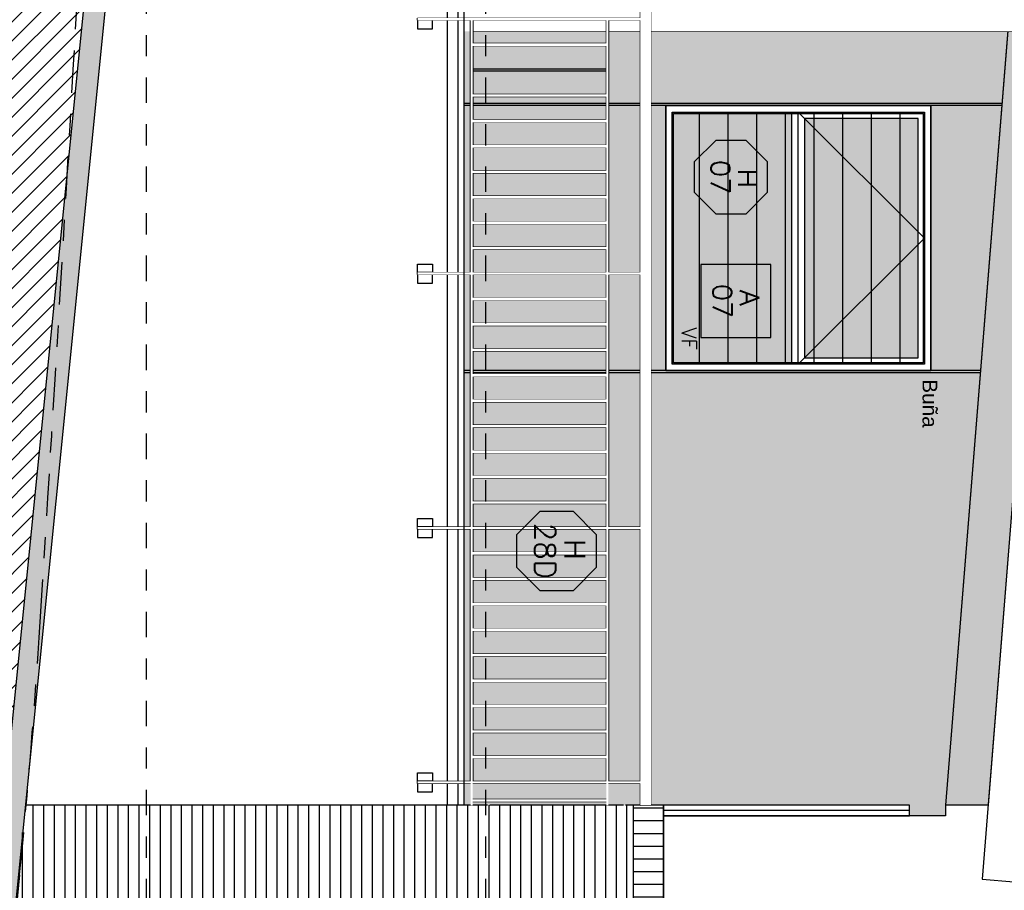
# Model space of a CAD drawing. Header units: millimetres. Extents: x 4617 to 4884, y 1258 to 1784.
# Tile 155 of 168: x 4657 to 4661.65, y 1580.21 to 1584.31. Entities that reach past the tile are written whole.
import ezdxf
from ezdxf.enums import TextEntityAlignment as Align

# ---------------------------------------------------------------- set-up
doc = ezdxf.new("R2010")
doc.units = ezdxf.units.MM
doc.header["$LTSCALE"] = 0.4
doc.set_wipeout_variables(frame=1)
doc.linetypes.add('DASHDOT', pattern=[1, 0.5, -0.25, 0, -0.25])
for name, color, linetype in [('00 AC - ABERTURAS ALUMINIO', 4, 'Continuous'), ('00 AC - ABERTURAS ALUMINIO - HATCH', 254, 'Continuous'), ('00 AC - ABERTURAS ALUMINIO - TIPO', 3, 'Continuous'), ('00 AC - CUBIERTA', 1, 'Continuous'), ('00 AC - HERRERÍA', 4, 'Continuous'), ('00 AC - MUROS', 1, 'Continuous'), ('00 AC - MUROS HATCH', 251, 'Continuous'), ('00 AC - SUELO', 1, 'Continuous'), ('00 AC - SUELO HATCH', 253, 'Continuous'), ('200', 6, 'Continuous'), ('A MURO', 1, 'Continuous'), ('A MURO VISTO', 2, 'Continuous'), ('A PROYECCION', 8, 'Continuous'), ('A PROYECCION 2', 2, 'Continuous'), ('Hatch Ladrillo Visto', 32, 'Continuous'), ('TXT TERMINACIONES', 3, 'Continuous')]:
    doc.layers.add(name, color=color, linetype=linetype)
doc.styles.add('arial', font='arial.ttf')
doc.styles.add('ROMANS', font='romans', dxfattribs={"height": 2})

# ---------------------------------------------------------------- blocks, each defined once
blk = doc.blocks.new('viga y pilar 12x12')
at = {"layer": '00 AC - ABERTURAS ALUMINIO - HATCH', "color": 2}
blk.add_lwpolyline([(-2.2962, 2.8697), (0.3, 2.662), (0.3, -0.0605), (0.18, -0.0605), (0.18, 2.5512), (-2.2962, 2.7493)], close=True, dxfattribs=at)
at = {"color": 2}
blk.add_wipeout([(-2.2962, 2.7493), (-2.2962, 2.8689), (0.3, 2.662), (0.3, -0.1), (0.18, -0.1), (0.18, 2.5512), (0.18, 2.5512)], dxfattribs=at)
blk = doc.blocks.new('*U468')
at = {"color": 0, "linetype": 'ByBlock'}
blk.add_lwpolyline([(-0.2868, -0.195), (0.2868, -0.195), (0.2868, 0.3538), (-0.2868, 0.3538)], close=True, dxfattribs=at)
at = {"color": 0, "linetype": 'ByBlock', "style": 'ROMANS', "width": 1.1}
blk.add_text('A', height=0.15, dxfattribs=at).set_placement((-0.088, 0.112))
at = {"color": 0, "linetype": 'ByBlock', "style": 'ROMANS', "width": 1.05}
blk.add_attdef('NRO', text='', height=0.15, dxfattribs=at).set_placement((0, -0.0271), align=Align.MIDDLE)
blk = doc.blocks.new('*U575')
at = {"color": 0, "linetype": 'ByBlock', "ltscale": 0.1}
blk.add_lwpolyline([(0, 0.3439), (0.1194, 0.3439), (0.2883, 0.175), (0.2883, -0.0638), (0.1194, -0.2326), (0, -0.2326), (-0.1194, -0.2326), (-0.2883, -0.0638), (-0.2883, 0.175), (-0.1194, 0.3439)], close=True, dxfattribs=at)
at = {"color": 0, "style": 'ROMANS', "width": 1.1}
blk.add_text('H', height=0.15, dxfattribs=at).set_placement((-0.088, 0.112))
at = {"color": 0, "linetype": 'ByBlock', "style": 'ROMANS', "width": 1.05}
blk.add_attdef('NRO', text='', height=0.15, dxfattribs=at).set_placement((0, -0.0271), align=Align.MIDDLE)
blk = doc.blocks.new('H07')
at = {"layer": 'A MURO VISTO', "color": 6}
for p, q in [((0, 1.25), (1.25, 1.25)), ((0, 0), (0, 1.25)), ((1.25, 0), (1.25, 1.25)), ((1.25, 0), (0, 0))]:
    blk.add_line(p, q, dxfattribs=at)
at = {"layer": 'A PROYECCION 2', "color": 6}
for p, q in [((0.0363, 1.10434), (1.2137, 1.10434)), ((0.0363, 0.96918), (1.2137, 0.96918)), ((0.0363, 0.83402), (1.2137, 0.83402)), ((0.0363, 0.69886), (1.2137, 0.69886)), ((0.0363, 0.5637), (1.2137, 0.5637)), ((0.0363, 0.42854), (1.2137, 0.42854)), ((0.0363, 0.29338), (1.2137, 0.29338)), ((0.0363, 0.15822), (1.2137, 0.15822))]:
    blk.add_line(p, q, dxfattribs=at)
for points in [[(0.03, 1.22), (1.22, 1.22), (1.22, 0.03), (0.03, 0.03)], [(0.0363, 1.2137), (1.2137, 1.2137), (1.2137, 0.0363), (0.0363, 0.0363)]]:
    blk.add_lwpolyline(points, close=True, dxfattribs=at)
blk = doc.blocks.new('baranda fachada')
at = {"color": 2}
for p, q in [((7.16, 0.89), (7.16, 0.9)), ((7.16, 0.9), (10.75, 0.9)), ((10.75, 0.89), (7.16, 0.89)), ((7.16, 0.25), (7.16, 0.26)), ((7.16, 0.26), (10.75, 0.26)), ((10.75, 0.25), (7.16, 0.25))]:
    blk.add_line(p, q, dxfattribs=at)
at = {"color": 6}
for points in [[(7.16, 1.05), (7.16, 0), (7.15, 0), (7.15, 1.05)], [(8.36, 1.05), (8.36, 0), (8.35, 0), (8.35, 1.05)], [(9.56, 1.05), (9.56, 0), (9.55, 0), (9.55, 1.05)], [(10.76, 1.05), (10.76, 0), (10.75, 0), (10.75, 1.05)]]:
    blk.add_lwpolyline(points, close=True, dxfattribs=at)
at = {"color": 252}
for points in [[(7.16, 0), (7.2, 0), (7.2, 0.07), (7.16, 0.07)], [(8.35, 0), (8.31, 0), (8.31, 0.07), (8.35, 0.07)], [(8.36, 0), (8.4, 0), (8.4, 0.07), (8.36, 0.07)], [(9.55, 0), (9.51, 0), (9.51, 0.07), (9.55, 0.07)], [(9.56, 0), (9.6, 0), (9.6, 0.07), (9.56, 0.07)], [(10.75, 0), (10.71, 0), (10.71, 0.07), (10.75, 0.07)], [(10.76, 0), (10.8, 0), (10.8, 0.07), (10.76, 0.07)]]:
    blk.add_lwpolyline(points, close=True, dxfattribs=at)
at = {"color": 2}
blk.add_polyline3d([(10.863, 1.05, 0), (10.863, 1.1, 0), (-8.4282, 1.1, 0), (-8.4282, 1.05, 0), (10.863, 1.05, 0), (10.863, 1.1, 0)], dxfattribs=at)
at = {"layer": 'A PROYECCION'}
for p, q in [((7.269, 0.26), (7.269, 0.89)), ((7.269, 0.89), (7.281, 0.89)), ((7.389, 0.26), (7.389, 0.89)), ((7.389, 0.89), (7.401, 0.89)), ((7.401, 0.89), (7.401, 0.26)), ((7.509, 0.26), (7.509, 0.89)), ((7.509, 0.89), (7.521, 0.89)), ((7.629, 0.26), (7.629, 0.89)), ((7.749, 0.26), (7.749, 0.89)), ((7.869, 0.26), (7.869, 0.89)), ((7.869, 0.89), (7.881, 0.89)), ((7.989, 0.26), (7.989, 0.89)), ((8.241, 0.89), (8.241, 0.26)), ((8.469, 0.89), (8.481, 0.89)), ((8.589, 0.26), (8.589, 0.89)), ((8.589, 0.89), (8.601, 0.89)), ((8.709, 0.26), (8.709, 0.89)), ((8.709, 0.89), (8.721, 0.89)), ((8.721, 0.89), (8.721, 0.26)), ((8.829, 0.26), (8.829, 0.89)), ((8.829, 0.89), (8.841, 0.89)), ((8.841, 0.89), (8.841, 0.26)), ((8.949, 0.26), (8.949, 0.89)), ((8.949, 0.89), (8.961, 0.89)), ((9.069, 0.89), (9.081, 0.89)), ((9.189, 0.89), (9.201, 0.89)), ((9.201, 0.89), (9.201, 0.26)), ((9.429, 0.26), (9.429, 0.89)), ((9.441, 0.89), (9.441, 0.26)), ((9.681, 0.89), (9.681, 0.26)), ((9.801, 0.89), (9.801, 0.26)), ((10.149, 0.89), (10.161, 0.89)), ((10.161, 0.89), (10.161, 0.26)), ((10.269, 0.26), (10.269, 0.89)), ((10.269, 0.89), (10.281, 0.89)), ((10.281, 0.89), (10.281, 0.26)), ((10.389, 0.89), (10.401, 0.89)), ((10.401, 0.89), (10.401, 0.26)), ((10.509, 0.89), (10.521, 0.89)), ((10.521, 0.89), (10.521, 0.26)), ((10.629, 0.89), (10.641, 0.89)), ((10.8348, 0.89), (10.8468, 0.89)), ((7.521, 0.26), (7.509, 0.26)), ((7.761, 0.26), (7.749, 0.26)), ((8.241, 0.26), (8.229, 0.26)), ((8.601, 0.26), (8.589, 0.26)), ((8.721, 0.26), (8.709, 0.26)), ((8.841, 0.26), (8.829, 0.26)), ((8.961, 0.26), (8.949, 0.26)), ((9.081, 0.26), (9.069, 0.26)), ((9.321, 0.26), (9.309, 0.26)), ((9.681, 0.26), (9.669, 0.26)), ((9.801, 0.26), (9.789, 0.26)), ((10.401, 0.26), (10.389, 0.26)), ((10.641, 0.26), (10.629, 0.26)), ((10.8468, 0.26), (10.8348, 0.26))]:
    blk.add_line(p, q, dxfattribs=at)
at = {"layer": 'A PROYECCION', "extrusion": (0, 0, -1)}
for p, q in [((7.281, 0.89), (7.281, 0.26)), ((7.521, 0.89), (7.521, 0.26)), ((7.629, 0.89), (7.641, 0.89)), ((7.641, 0.89), (7.641, 0.26)), ((7.749, 0.89), (7.761, 0.89)), ((7.761, 0.89), (7.761, 0.26)), ((7.881, 0.89), (7.881, 0.26)), ((7.989, 0.89), (8.001, 0.89)), ((8.001, 0.89), (8.001, 0.26)), ((8.109, 0.26), (8.109, 0.89)), ((8.109, 0.89), (8.121, 0.89)), ((8.121, 0.89), (8.121, 0.26)), ((8.229, 0.26), (8.229, 0.89)), ((8.229, 0.89), (8.241, 0.89)), ((8.469, 0.26), (8.469, 0.89)), ((8.481, 0.89), (8.481, 0.26)), ((8.601, 0.89), (8.601, 0.26)), ((8.961, 0.89), (8.961, 0.26)), ((9.069, 0.26), (9.069, 0.89)), ((9.081, 0.89), (9.081, 0.26)), ((9.189, 0.26), (9.189, 0.89)), ((9.309, 0.26), (9.309, 0.89)), ((9.309, 0.89), (9.321, 0.89)), ((9.321, 0.89), (9.321, 0.26)), ((9.429, 0.89), (9.441, 0.89)), ((9.669, 0.26), (9.669, 0.89)), ((9.669, 0.89), (9.681, 0.89)), ((9.789, 0.26), (9.789, 0.89)), ((9.789, 0.89), (9.801, 0.89)), ((9.909, 0.26), (9.909, 0.89)), ((9.909, 0.89), (9.921, 0.89)), ((9.921, 0.89), (9.921, 0.26)), ((10.029, 0.26), (10.029, 0.89)), ((10.029, 0.89), (10.041, 0.89)), ((10.041, 0.89), (10.041, 0.26)), ((10.149, 0.26), (10.149, 0.89)), ((10.389, 0.26), (10.389, 0.89)), ((10.509, 0.26), (10.509, 0.89)), ((10.629, 0.26), (10.629, 0.89)), ((10.641, 0.89), (10.641, 0.26)), ((10.8348, 0.26), (10.8348, 0.89)), ((10.8468, 0.89), (10.8468, 0.26)), ((7.281, 0.26), (7.269, 0.26)), ((7.401, 0.26), (7.389, 0.26)), ((7.641, 0.26), (7.629, 0.26)), ((7.881, 0.26), (7.869, 0.26)), ((8.001, 0.26), (7.989, 0.26)), ((8.121, 0.26), (8.109, 0.26)), ((8.481, 0.26), (8.469, 0.26)), ((9.201, 0.26), (9.189, 0.26)), ((9.441, 0.26), (9.429, 0.26)), ((9.921, 0.26), (9.909, 0.26)), ((10.041, 0.26), (10.029, 0.26)), ((10.161, 0.26), (10.149, 0.26)), ((10.281, 0.26), (10.269, 0.26)), ((10.521, 0.26), (10.509, 0.26))]:
    blk.add_line(p, q, dxfattribs=at)
at = {"color": 6}
for points in [[(7.16, 1.05), (7.16, 0), (7.15, 0), (7.15, 1.05)], [(8.36, 1.05), (8.36, 0), (8.35, 0), (8.35, 1.05)], [(9.56, 1.05), (9.56, 0), (9.55, 0), (9.55, 1.05)], [(10.76, 1.05), (10.76, 0), (10.75, 0), (10.75, 1.05)]]:
    blk.add_wipeout(points, dxfattribs=at)
for points in [[(7.281, 0.89), (7.281, 0.26), (7.269, 0.26), (7.269, 0.89)], [(7.521, 0.89), (7.521, 0.26), (7.509, 0.26), (7.509, 0.89)], [(7.641, 0.89), (7.641, 0.26), (7.629, 0.26), (7.629, 0.89)], [(7.761, 0.89), (7.761, 0.26), (7.749, 0.26), (7.749, 0.89)], [(7.881, 0.89), (7.881, 0.26), (7.869, 0.26), (7.869, 0.89)], [(8.001, 0.89), (8.001, 0.26), (7.989, 0.26), (7.989, 0.89)], [(8.121, 0.89), (8.121, 0.26), (8.109, 0.26), (8.109, 0.89)], [(8.241, 0.89), (8.241, 0.26), (8.229, 0.26), (8.229, 0.89)], [(8.481, 0.89), (8.481, 0.26), (8.469, 0.26), (8.469, 0.89)], [(8.601, 0.89), (8.601, 0.26), (8.589, 0.26), (8.589, 0.89)], [(8.721, 0.89), (8.721, 0.26), (8.709, 0.26), (8.709, 0.89)], [(8.841, 0.89), (8.841, 0.26), (8.829, 0.26), (8.829, 0.89)], [(8.961, 0.89), (8.961, 0.26), (8.949, 0.26), (8.949, 0.89)], [(9.081, 0.89), (9.081, 0.26), (9.069, 0.26), (9.069, 0.89)], [(9.201, 0.89), (9.201, 0.26), (9.189, 0.26), (9.189, 0.89)], [(9.321, 0.89), (9.321, 0.26), (9.309, 0.26), (9.309, 0.89)], [(9.441, 0.89), (9.441, 0.26), (9.429, 0.26), (9.429, 0.89)], [(9.681, 0.89), (9.681, 0.26), (9.669, 0.26), (9.669, 0.89)], [(9.801, 0.89), (9.801, 0.26), (9.789, 0.26), (9.789, 0.89)], [(9.921, 0.89), (9.921, 0.26), (9.909, 0.26), (9.909, 0.89)], [(10.041, 0.89), (10.041, 0.26), (10.029, 0.26), (10.029, 0.89)], [(10.161, 0.89), (10.161, 0.26), (10.149, 0.26), (10.149, 0.89)], [(10.281, 0.89), (10.281, 0.26), (10.269, 0.26), (10.269, 0.89)], [(10.401, 0.89), (10.401, 0.26), (10.389, 0.26), (10.389, 0.89)], [(10.521, 0.89), (10.521, 0.26), (10.509, 0.26), (10.509, 0.89)], [(10.641, 0.89), (10.641, 0.26), (10.629, 0.26), (10.629, 0.89)], [(10.8468, 0.89), (10.8468, 0.26), (10.8348, 0.26), (10.8348, 0.89)]]:
    blk.add_wipeout(points).dxf.layer = 'A PROYECCION'
at = {"color": 2}
blk.add_wipeout([(-8.4282, 1.1), (10.863, 1.1), (10.863, 1.05), (-8.4282, 1.05)], dxfattribs=at)
blk.add_wipeout([(10.521, 0.89), (10.521, 0.26), (10.509, 0.26), (10.509, 0.89)]).dxf.layer = 'A PROYECCION'
at = {"color": 6}
for points in [[(7.15, 1.05), (7.16, 1.05), (7.16, 0), (7.15, 0)], [(8.35, 1.05), (8.36, 1.05), (8.36, 0), (8.35, 0)], [(9.55, 1.05), (9.56, 1.05), (9.56, 0), (9.55, 0)], [(10.75, 1.05), (10.76, 1.05), (10.76, 0), (10.75, 0)]]:
    blk.add_wipeout(points, dxfattribs=at)
at = {"color": 2}
for points in [[(10.863, 0.89), (10.76, 0.89), (10.76, 0.9), (10.863, 0.9)], [(10.863, 0.25), (10.76, 0.25), (10.76, 0.26), (10.863, 0.26)]]:
    blk.add_wipeout(points, dxfattribs=at)
for points in [[(9.56, 0.9), (10.75, 0.9), (10.75, 0.89), (9.56, 0.89)], [(9.56, 0.26), (10.75, 0.26), (10.75, 0.25), (9.56, 0.25)]]:
    blk.add_wipeout(points, dxfattribs=at)
for points in [[(8.36, 0.9), (9.55, 0.9), (9.55, 0.89), (8.36, 0.89)], [(8.36, 0.26), (9.55, 0.26), (9.55, 0.25), (8.36, 0.25)]]:
    blk.add_wipeout(points, dxfattribs=at)
for points in [[(7.16, 0.9), (8.35, 0.9), (8.35, 0.89), (7.16, 0.89)], [(7.16, 0.26), (8.35, 0.26), (8.35, 0.25), (7.16, 0.25)]]:
    blk.add_wipeout(points, dxfattribs=at)

msp = doc.modelspace()

# ---------------------------------------------------------------- hatches: boundary and pattern name
at = {"layer": '00 AC - ABERTURAS ALUMINIO - HATCH'}
h = msp.add_hatch(color=254, dxfattribs=at)
h.dxf.hatch_style = 1
h.paths.add_polyline_path([(4660.6464, 1582.6863), (4660.0814, 1582.6863), (4660.0814, 1583.8763), (4660.6464, 1583.8763)])
h = msp.add_hatch(color=254, dxfattribs=at)
h.dxf.hatch_style = 1
h.paths.add_polyline_path([(4660.7064, 1582.7163), (4661.2414, 1582.7163), (4661.2414, 1583.8463), (4660.7064, 1583.8463)])
at = {"layer": '00 AC - MUROS HATCH'}
h = msp.add_hatch(color=252, dxfattribs=at)
h.dxf.hatch_style = 1
h.paths.add_polyline_path([(4662.7019, 1594.7373), (4662.5023, 1594.7373), (4661.8715, 1586.8525), (4662.0711, 1586.8525)])
h.paths.add_polyline_path([(4661.3714, 1580.6063), (4661.5725, 1580.6063), (4661.8844, 1584.5062), (4661.6838, 1584.5062)])
at = {"layer": '00 AC - SUELO HATCH'}
h = msp.add_hatch(dxfattribs=at)
h.set_pattern_fill('LINE', color=254, scale=0.02, angle=1575, double=1)
h.set_pattern_definition([(45, (23.66417, 11.9171), (-0.0449012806, 0.0449012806), [])])
edge = h.paths.add_edge_path()
edge.add_spline(control_points=[(4658.9702, 1611.6342), (4659.1166, 1611.6342), (4659.2202, 1613.7368), (4659.2202, 1616.7102), (4659.2202, 1619.6837), (4659.1166, 1621.7863), (4658.9702, 1621.7863), (4657.1806, 1621.7863), (4655.391, 1621.7863), (4653.6014, 1621.7863), (4653.6014, 1602.0084), (4653.6014, 1582.2306), (4653.6014, 1562.4528), (4654.9348, 1562.4528), (4656.2681, 1562.4528), (4657.6015, 1562.4528), (4657.4348, 1564.4739), (4657.2681, 1566.495), (4657.1015, 1568.5162), (4656.8948, 1569.2006), (4656.6881, 1569.8851), (4656.4814, 1570.5695), (4656.5714, 1570.5695), (4656.6614, 1570.5695), (4656.7514, 1570.5695), (4656.7514, 1572.4368), (4656.7514, 1574.3042), (4656.7514, 1576.1716), (4656.8148, 1576.3094), (4656.8781, 1576.4473), (4656.9415, 1576.5852), (4656.9081, 1576.5852), (4656.8748, 1576.5852), (4656.8415, 1576.5852), (4656.8415, 1577.6278), (4656.8415, 1578.6704), (4656.8415, 1579.713), (4656.8419, 1579.7172), (4656.8423, 1579.7213), (4656.8427, 1579.7255), (4657.1523, 1582.8196), (4657.4619, 1585.9137), (4657.7715, 1589.0077), (4657.7715, 1589.5077), (4657.7715, 1590.0077), (4657.7715, 1590.5077), (4658.0815, 1593.606), (4658.3915, 1596.7042), (4658.7015, 1599.8025), (4658.7015, 1600.4788), (4658.7015, 1601.1552), (4658.7015, 1601.8316), (4658.8015, 1601.8316), (4658.9015, 1601.8316), (4659.0014, 1601.8316), (4659.0014, 1602.8165), (4659.0014, 1603.8014), (4659.0014, 1604.7863), (4658.9198, 1605.1596), (4658.8381, 1605.5328), (4658.7564, 1605.906), (4658.7437, 1605.954), (4658.6976, 1606.1276), (4658.4867, 1606.3275), (4658.3178, 1606.5186), (4658.2851, 1606.6671), (4658.2705, 1607.0081), (4658.528, 1607.174), (4658.7323, 1607.2234), (4658.8081, 1607.3172), (4658.811, 1607.3778), (4658.8123, 1607.406), (4658.8648, 1608.8154), (4658.9173, 1610.2248), (4658.9699, 1611.6342)], knot_values=[0, 0, 0, 0, 1.570796, 1.570796, 1.570796, 3.141593, 3.141593, 3.141593, 4.141593, 4.141593, 4.141593, 5.141593, 5.141593, 5.141593, 6.141593, 6.141593, 6.141593, 7.141593, 7.141593, 7.141593, 7.762084, 7.762084, 7.762084, 8.762084, 8.762084, 8.762084, 9.762084, 9.762084, 9.762084, 10.762084, 10.762084, 10.762084, 11.762084, 11.762084, 11.762084, 12.762084, 12.762084, 12.762084, 13.762084, 13.762084, 13.762084, 14.762084, 14.762084, 14.762084, 15.762084, 15.762084, 15.762084, 16.762084, 16.762084, 16.762084, 17.762084, 17.762084, 17.762084, 18.762084, 18.762084, 18.762084, 19.762084, 19.762084, 19.762084, 20.762084, 20.762084, 20.762084, 20.909892, 21.297641, 21.56682, 21.769855, 22.049035, 22.421859, 22.577783, 22.673233, 22.75656, 22.75656, 22.75656, 23.75656, 23.75656, 23.75656, 23.75656], weights=[1, 0.804738, 0.804738, 1, 0.804738, 0.804738, 1, 1, 1, 1, 1, 1, 1, 1, 1, 1, 1, 1, 1, 1, 1, 1, 1, 1, 1, 1, 1, 1, 1, 1, 1, 1, 1, 1, 1, 1, 1, 1, 1, 1, 1, 1, 1, 1, 1, 1, 1, 1, 1, 1, 1, 1, 1, 1, 1, 1, 1, 1, 1, 1, 1, 1, 1, 1, 1, 1, 1, 1, 1, 1, 1, 1, 1, 1, 1], degree=3, periodic=0)
at = {"layer": 'A MURO VISTO'}
h = msp.add_hatch(color=117, dxfattribs=at)
h.dxf.hatch_style = 1
h.paths.add_polyline_path([(4661.3714, 1580.5563), (4661.3714, 1580.6063), (4661.6878, 1584.5563), (4659.1014, 1584.5563), (4659.1014, 1580.6062), (4661.2014, 1580.6062), (4661.2014, 1580.5563)])
h.paths.add_polyline_path([(4660.0514, 1582.6563), (4660.0514, 1583.9063), (4661.3014, 1583.9063), (4661.3014, 1582.6563)], flags=16)
h.paths.add_polyline_path([(4660.0814, 1582.6863), (4660.0814, 1583.8763), (4660.6464, 1583.8763), (4660.6464, 1582.6863)], flags=0)
h.paths.add_polyline_path([(4660.6764, 1582.6863), (4660.6764, 1583.8763), (4661.1714, 1583.8763), (4661.1714, 1582.6863)], flags=0)
h.paths.add_polyline_path([(4660.7064, 1582.7163), (4660.7064, 1583.8463), (4661.1414, 1583.8463), (4661.1414, 1583.3113), (4661.1714, 1583.2813), (4661.1414, 1583.2513), (4661.1414, 1582.7163)], flags=0)
h.paths.add_polyline_path([(4660.1172, 1582.8126), (4660.1172, 1583.1568), (4660.4465, 1583.1568), (4660.4465, 1582.8126)], flags=0)
h.paths.add_polyline_path([(4660.1872, 1583.3961), (4660.0859, 1583.4974), (4660.0859, 1583.5691), (4660.0859, 1583.6407), (4660.1872, 1583.742), (4660.3305, 1583.742), (4660.4318, 1583.6407), (4660.4318, 1583.5691), (4660.4318, 1583.4974), (4660.3305, 1583.3961)], flags=0)
h.paths.add_polyline_path([(4660.1505, 1583.0837), (4660.1505, 1582.8857), (4660.2855, 1582.8857), (4660.2855, 1583.0837)], flags=0)
h.paths.add_polyline_path([(4660.279, 1583.0553), (4660.279, 1582.9349), (4660.414, 1582.9349), (4660.414, 1583.0553)], flags=0)
h.paths.add_polyline_path([(4660.1417, 1583.6681), (4660.1417, 1583.4701), (4660.2767, 1583.4701), (4660.2767, 1583.6681)], flags=0)
h.paths.add_polyline_path([(4660.2702, 1583.5576), (4660.2702, 1583.5786), (4660.4052, 1583.5786), (4660.4052, 1583.5576)], flags=0)
h.paths.add_polyline_path([(4660.011, 1582.8519), (4660.011, 1582.7081), (4660.0107, 1582.7081), (4660.0107, 1582.8519)], flags=16)
at = {"layer": 'Hatch Ladrillo Visto'}
h = msp.add_hatch(dxfattribs=at)
h.set_pattern_fill('_USER', color=256, scale=0.05, angle=900, pattern_type=0)
h.set_pattern_definition([(90, (-0.031436, 11.917103), (-0.05, 3e-16), [])])
h.paths.add_polyline_path([(4659.9015, 1579.708), (4659.9015, 1580.6063), (4657.0314, 1580.6063), (4656.9422, 1579.7082)])
h = msp.add_hatch(dxfattribs=at)
h.set_pattern_fill('_USER', color=256, scale=0.06, angle=90, pattern_type=0)
h.set_pattern_definition([(360, (4660.02148, 1579.45374), (1e-16, 0.06), [])])
h.paths.add_polyline_path([(4660.0415, 1579.708), (4660.0415, 1580.6063), (4659.8978, 1580.6063), (4659.8978, 1579.708)])

# ---------------------------------------------------------------- linework, layer by layer
at = {"layer": '00 AC - ABERTURAS ALUMINIO'}
for p, q in [((4660.0814, 1583.8763), (4660.0814, 1582.6863)), ((4660.0814, 1583.8763), (4660.6464, 1583.8763)), ((4660.6464, 1582.6863), (4660.6464, 1583.8763)), ((4660.6764, 1583.8763), (4661.2714, 1583.8763)), ((4660.6764, 1582.6863), (4660.6764, 1583.8763)), ((4661.2714, 1582.6863), (4661.2714, 1583.8763)), ((4660.6464, 1582.6863), (4660.0814, 1582.6863)), ((4661.2714, 1582.6863), (4660.6764, 1582.6863))]:
    msp.add_line(p, q, dxfattribs=at)
for points in [[(4661.3014, 1582.6563), (4661.3014, 1583.9063), (4660.0514, 1583.9063), (4660.0514, 1582.6563)], [(4661.3014, 1583.9063), (4661.3014, 1582.6563), (4660.0514, 1582.6563), (4660.0514, 1583.9063)], [(4660.7064, 1582.7163), (4661.2414, 1582.7163), (4661.2414, 1583.8463), (4660.7064, 1583.8463)]]:
    msp.add_lwpolyline(points, close=True, dxfattribs=at)
at = {"layer": '00 AC - ABERTURAS ALUMINIO', "color": 8}
msp.add_lwpolyline([(4660.6764, 1583.8763), (4661.2714, 1583.2813), (4660.6764, 1582.6863)], dxfattribs=at)
at = {"layer": '00 AC - ABERTURAS ALUMINIO - HATCH', "color": 2}
msp.add_lwpolyline([(4659.0215, 1599.7975), (4659.0215, 1580.6063)], dxfattribs=at)
at = {"layer": '00 AC - ABERTURAS ALUMINIO - HATCH', "color": 4}
msp.add_lwpolyline([(4659.0715, 1599.7975), (4659.0715, 1580.6063)], dxfattribs=at)
at = {"layer": '00 AC - ABERTURAS ALUMINIO - HATCH', "color": 6}
for points in [[(4659.2116, 1580.6063), (4657.0314, 1580.6063)], [(4659.8516, 1580.6062), (4659.2216, 1580.6063)], [(4660.0415, 1580.6063), (4659.8616, 1580.6062)]]:
    msp.add_lwpolyline(points, dxfattribs=at)
at = {"layer": '00 AC - HERRERÍA', "color": 2}
msp.add_lwpolyline([(4661.2014, 1580.5563), (4661.2014, 1580.6062), (4660.0414, 1580.6061), (4660.0416, 1580.5562)], close=True, dxfattribs=at)
at = {"layer": '00 AC - HERRERÍA', "color": 251}
msp.add_lwpolyline([(4661.2014, 1580.5812), (4660.0415, 1580.5812)], dxfattribs=at)
at = {"layer": '00 AC - MUROS', "color": 4}
for points in [[(4661.6878, 1584.5563), (4661.3714, 1580.6063)], [(4661.6782, 1584.4363), (4661.3714, 1580.6063)], [(4661.5714, 1580.6063), (4661.3714, 1580.6063), (4661.3714, 1580.5563), (4660.0416, 1580.5562)]]:
    msp.add_lwpolyline(points, dxfattribs=at)
at = {"layer": '200', "color": 2, "linetype": 'DASHDOT', "ltscale": 0.6}
msp.add_lwpolyline([(4657.6015, 1629.3991), (4657.6015, 1550.3531)], dxfattribs=at)
at = {"layer": '200', "color": 3, "linetype": 'DASHDOT'}
msp.add_lwpolyline([(4658.6762, 1606.1119, 0.001485), (4658.5868, 1605.4494, 0.0167), (4658.581, 1605.3902, 0.001047), (4658.3266, 1601.309, -0.001189), (4658.1015, 1597.713, -0.000152), (4657.8115, 1593.2719, 0.000209), (4657.6015, 1590.0504, 0.002962), (4657.3719, 1586.1471, -0.002473), (4657.1015, 1581.4717, -0.00916), (4657.0046, 1580.2789, 0.002559), (4656.6015, 1576.014, 0.016768), (4656.4986, 1574.1649, 0.008635), (4656.4814, 1570.5695)], format="xyb", dxfattribs=at)
at = {"layer": 'A MURO', "color": 4, "ltscale": 0.001}
for p, q in [((4661.6366, 1583.9163), (4659.1014, 1583.9163)), ((4661.6358, 1583.9063), (4659.1014, 1583.9063)), ((4661.5356, 1582.6563), (4659.1014, 1582.6563)), ((4661.5348, 1582.6463), (4659.1014, 1582.6463))]:
    msp.add_line(p, q, dxfattribs=at)
at = {"layer": 'Hatch Ladrillo Visto'}
msp.add_lwpolyline([(4660.0415, 1579.708), (4660.0415, 1580.6063), (4659.8978, 1580.6063), (4659.8978, 1579.708)], close=True, dxfattribs=at)

# ---------------------------------------------------------------- block references
at = {"layer": '00 AC - ABERTURAS ALUMINIO - HATCH', "color": 251, "rotation": 269.9999999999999}
msp.add_blockref('H07', (4660.0514, 1583.9063), dxfattribs=at)
at = {"layer": '00 AC - ABERTURAS ALUMINIO - TIPO'}
ref = msp.add_blockref('*U575', (4660.3255, 1583.5691), dxfattribs=dict(at, xscale=-0.6, yscale=0.6, zscale=0.6, rotation=269.999999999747))
ref.add_attrib('NRO', '07', dxfattribs={"layer": '0', "color": 0, "linetype": 'ByBlock', "height": 0.09, "rotation": 270, "style": 'ROMANS', "width": 1.05}).set_placement((4660.3092, 1583.5691), align=Align.MIDDLE)
at = {"layer": '00 AC - ABERTURAS ALUMINIO - TIPO', "xscale": 0.6, "yscale": 0.6, "zscale": 0.6, "rotation": 269.9999999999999}
msp.add_blockref('*U468', (4660.3343, 1582.9847), dxfattribs=at).add_auto_attribs({'NRO': '07'})

# ---------------------------------------------------------------- texts
at = {"layer": '00 AC - ABERTURAS ALUMINIO', "color": 252, "insert": (4660.1279, 1582.906), "char_height": 0.06784, "attachment_point": 7, "rotation": 270, "style": 'ROMANS'}
msp.add_mtext(' VF', dxfattribs=at)
at = {"layer": 'TXT TERMINACIONES', "insert": (4661.2613, 1582.3873), "char_height": 0.07, "attachment_point": 9, "rotation": 270, "style": 'arial'}
msp.add_mtext_dynamic_manual_height_columns('Buña', width=2.025, gutter_width=0.125, heights=[0], dxfattribs=at)

# ---------------------------------------------------------------- next in the draw order: block references
at = {"layer": '00 AC - ABERTURAS ALUMINIO - HATCH', "color": 6, "rotation": 269.9999999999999}
msp.add_blockref('viga y pilar 12x12', (4659.2014, 1584.5563), dxfattribs=at)

# ---------------------------------------------------------------- next in the draw order: hatches: boundary and pattern name
at = {"layer": '00 AC - SUELO HATCH'}
h = msp.add_hatch(color=1, dxfattribs=at)
h.dxf.hatch_style = 1
h.paths.add_polyline_path([(4659.0014, 1601.8316), (4659.0014, 1604.7863), (4659.1014, 1604.7863), (4659.1014, 1601.6316), (4658.8015, 1601.6316), (4658.8015, 1599.7975), (4657.8715, 1590.5027), (4657.8715, 1589.0027), (4656.9422, 1579.7156), (4656.9415, 1579.708), (4656.9415, 1576.5852), (4656.8415, 1576.5852), (4656.8415, 1579.713), (4656.8427, 1579.7255), (4657.7715, 1589.0077), (4657.7715, 1590.5077), (4658.7015, 1599.8025), (4658.7015, 1601.8316)])

# ---------------------------------------------------------------- next in the draw order: linework, layer by layer
at = {"layer": '00 AC - CUBIERTA', "color": 6}
msp.add_lwpolyline([(4661.8635, 1584.2565), (4661.5435, 1580.2576), (4661.6931, 1580.2456)], dxfattribs=at)
at = {"layer": '00 AC - MUROS', "color": 4}
msp.add_lwpolyline([(4662.7019, 1594.7373), (4661.5714, 1580.6063)], dxfattribs=at)
at = {"layer": '00 AC - SUELO'}
msp.add_rational_spline([(4658.9702, 1611.6342), (4659.1166, 1611.6342), (4659.2202, 1613.7368), (4659.2202, 1616.7102), (4659.2202, 1619.6837), (4659.1166, 1621.7863), (4658.9702, 1621.7863), (4657.1806, 1621.7863), (4655.391, 1621.7863), (4653.6014, 1621.7863), (4653.6014, 1602.0084), (4653.6014, 1582.2306), (4653.6014, 1562.4528), (4654.9348, 1562.4528), (4656.2681, 1562.4528), (4657.6015, 1562.4528), (4657.4348, 1564.4739), (4657.2681, 1566.495), (4657.1015, 1568.5162), (4656.8948, 1569.2006), (4656.6881, 1569.8851), (4656.4814, 1570.5695)], [1, 0.804737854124, 0.804737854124, 1, 0.804737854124, 0.804737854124, 1, 1, 1, 1, 1, 1, 1, 1, 1, 1, 1, 1, 1, 1, 1, 1], degree=3, knots=[0, 0, 0, 0, 1.570796, 1.570796, 1.570796, 3.141593, 3.141593, 3.141593, 4.141593, 4.141593, 4.141593, 5.141593, 5.141593, 5.141593, 6.141593, 6.141593, 6.141593, 7.141593, 7.141593, 7.141593, 7.762084, 7.762084, 7.762084, 7.762084], dxfattribs=at)

# ---------------------------------------------------------------- next in the draw order: block references
at = {"layer": '00 AC - ABERTURAS ALUMINIO - HATCH', "color": 6, "rotation": 269.9999999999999}
msp.add_blockref('baranda fachada', (4658.8815, 1591.4693), dxfattribs=at)

# ---------------------------------------------------------------- next in the draw order: linework, layer by layer
at = {"layer": '00 AC - ABERTURAS ALUMINIO - HATCH', "color": 6}
msp.add_lwpolyline([(4660.0415, 1580.6063), (4660.0415, 1579.708), (4656.9415, 1579.708)], dxfattribs=at)
at = {"layer": '00 AC - SUELO'}
msp.add_lwpolyline([(4659.0014, 1601.8316), (4659.0014, 1604.7863), (4659.1014, 1604.7863), (4659.1014, 1601.6316), (4658.8015, 1601.6316), (4658.8015, 1599.7975), (4657.8715, 1590.5027), (4657.8715, 1589.0027), (4656.9422, 1579.7156), (4656.9415, 1579.708), (4656.9415, 1576.5852), (4656.8415, 1576.5852), (4656.8415, 1579.713), (4656.8427, 1579.7255), (4657.7715, 1589.0077), (4657.7715, 1590.5077), (4658.7015, 1599.8025), (4658.7015, 1601.8316)], close=True, dxfattribs=at)
at = {"layer": '00 AC - SUELO', "color": 3}
msp.add_lwpolyline([(4659.1014, 1580.6062), (4659.1014, 1594.7263), (4659.1014, 1594.7263), (4659.1014, 1601.8532)], dxfattribs=at)
at = {"layer": '200', "color": 2, "linetype": 'DASHDOT', "ltscale": 0.6}
msp.add_lwpolyline([(4659.2015, 1629.3991), (4659.2015, 1550.3531)], dxfattribs=at)

# ---------------------------------------------------------------- next in the draw order: block references
at = {"layer": '00 AC - ABERTURAS ALUMINIO - TIPO', "extrusion": (0, 0, -1)}
ref = msp.add_blockref('*U575', (-4659.5005, 1581.8057), dxfattribs=dict(at, xscale=-0.65, yscale=0.65, zscale=-0.65, rotation=90.00000000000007))
ref.add_attrib('NRO', '28D', dxfattribs={"layer": '0', "color": 0, "linetype": 'ByBlock', "ltscale": 0.5, "height": 0.0975, "rotation": 90, "style": 'ROMANS', "text_generation_flag": 6, "width": 1.05}).set_placement((4659.4829, 1581.8057), align=Align.MIDDLE)

doc.saveas('drawing.dxf')
